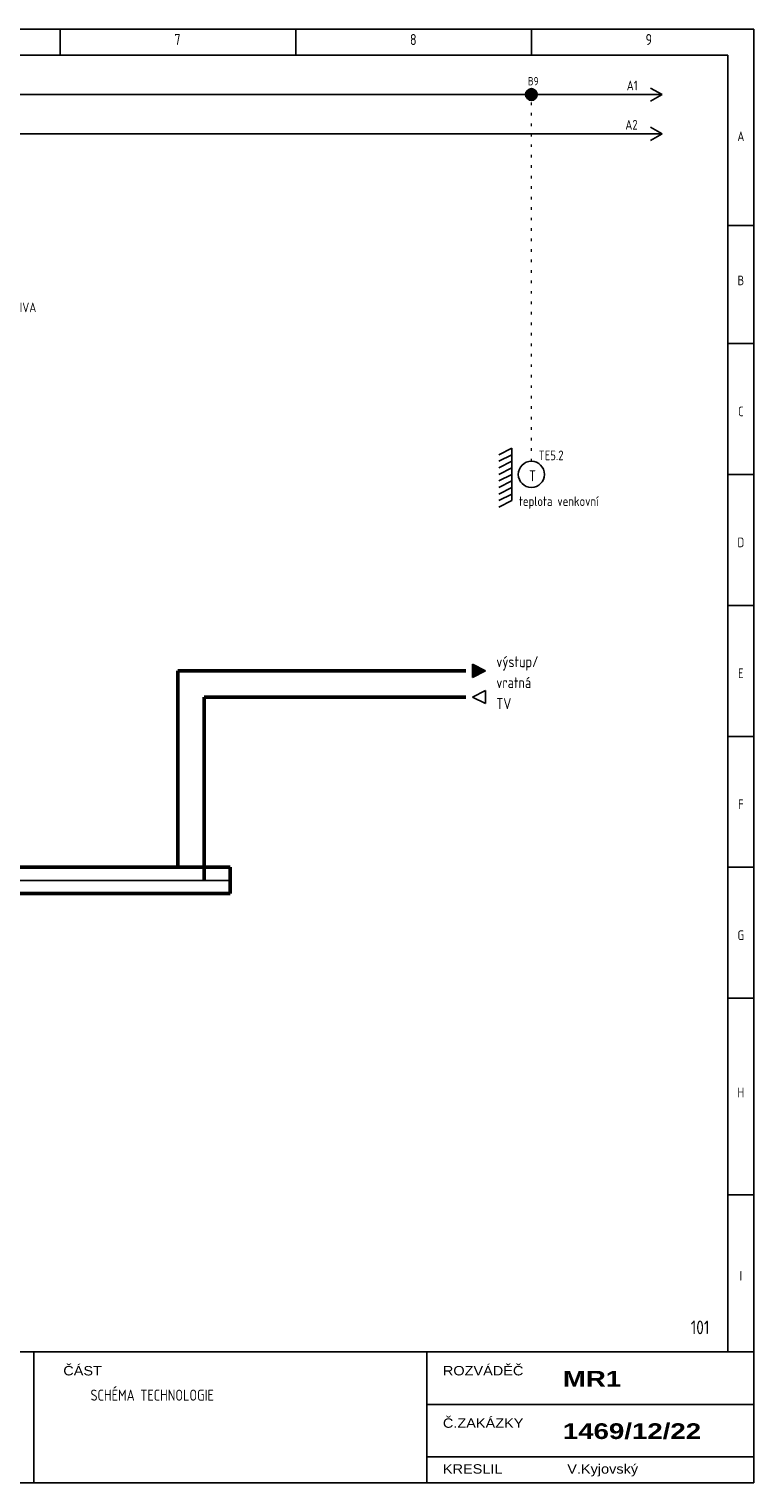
# Model space of a CAD drawing. Header units: millimetres. Extents: x 8 to 412, y 5 to 282.
# Tile 2 of 2: x 274 to 412, y 5 to 282. Entities that reach past the tile are written whole.
import ezdxf
from ezdxf.enums import TextEntityAlignment as Align

# ---------------------------------------------------------------- set-up
doc = ezdxf.new("R2010")
doc.units = ezdxf.units.MM
doc.linetypes.add('Caddy_Dot', pattern=[2, 0.5, -1.5])
doc.linetypes.add('Caddy_Solid', pattern=[0])
for name, color, linetype, lineweight in [('Caddy_1', 7, 'Caddy_Solid', 25), ('Caddy_2', 7, 'Caddy_Solid', 50), ('Caddy_4', 7, 'Caddy_Dot', 18)]:
    doc.layers.add(name, color=color, linetype=linetype, lineweight=lineweight)
doc.styles.add('Caddy_Arial', font='arial.ttf', dxfattribs={"width": 1.1})
doc.styles.add('Caddy_Arial Black', font='ariblk.ttf', dxfattribs={"width": 1.1})
doc.styles.add('Caddy_Vectorfont1p', font='isocp___.ttf', dxfattribs={"width": 0.9})

# ---------------------------------------------------------------- blocks, each defined once
blk = doc.blocks.new('1F206CF58D80')
at = {"layer": 'Caddy_1', "color": 7, "linetype": 'Caddy_Solid', "lineweight": 25}
for p, q in [((7.5, 282.5), (412.5, 282.5)), ((280, 282.5), (280, 277.5)), ((325, 282.5), (325, 277.5)), ((370, 282.5), (370, 277.5)), ((412.5, 5), (412.5, 282.5)), ((12.5, 277.5), (407.5, 277.5)), ((407.5, 277.5), (407.5, 30)), ((407.5, 245), (412.5, 245)), ((407.5, 222.5), (412.5, 222.5)), ((412.5, 222.5), (407.5, 222.5)), ((411.5, 222.5), (410.5, 222.5)), ((412.5, 197.5), (407.5, 197.5)), ((407.5, 197.5), (412.5, 197.5)), ((412.5, 172.5), (407.5, 172.5)), ((407.5, 172.5), (412.5, 172.5)), ((412.5, 147.5), (407.5, 147.5)), ((407.5, 147.5), (412.5, 147.5)), ((412.5, 122.5), (407.5, 122.5)), ((407.5, 122.5), (412.5, 122.5)), ((407.5, 97.5), (412.5, 97.5)), ((412.5, 60), (407.5, 60)), ((7.5, 30), (412.5, 30)), ((275, 30), (275, 5)), ((350, 30), (350, 5)), ((350, 20), (412.5, 20)), ((350, 10), (412.5, 10)), ((7.5, 5), (412.5, 5))]:
    blk.add_line(p, q, dxfattribs=at)
at = {"layer": 'Caddy_1', "color": 7, "lineweight": 25}
for s, height, style, width, p in [('7', 2.1, 'Caddy_Vectorfont1p', 0.9, (301.8, 279.45)), ('8', 2.1, 'Caddy_Vectorfont1p', 0.9, (346.8, 279.45)), ('9', 2.1, 'Caddy_Vectorfont1p', 0.9, (391.8, 279.45)), ('ČÁST', 1.8, 'Caddy_Arial', 1.1, (280.6, 25.52)), ('ROZVÁDĚČ', 1.8, 'Caddy_Arial', 1.1, (353.1, 25.52)), ('MR1', 3, 'Caddy_Arial Black', 1.1, (376, 23.38)), ('SCHÉMA TECHNOLOGIE', 2.1, 'Caddy_Vectorfont1p', 0.9, (285.8, 20.7)), ('Č.ZAKÁZKY', 1.8, 'Caddy_Arial', 1.1, (353.1, 15.52)), ('1469/12/22', 3, 'Caddy_Arial Black', 1.1, (376, 13.38)), ('KRESLIL', 1.8, 'Caddy_Arial', 1.1, (353.1, 6.77)), ('V.Kyjovský', 1.8, 'Caddy_Arial', 1.1, (376.85, 6.77))]:
    blk.add_text(s, height=height, dxfattribs=dict(at, style=style, width=width)).set_placement(p)
at = {"layer": 'Caddy_1', "color": 7, "lineweight": 25, "style": 'Caddy_Vectorfont1p', "width": 0.9}
for s, p in [('A', (410, 261.11)), ('B', (410, 233.61)), ('C', (410, 208.61)), ('D', (410, 183.61)), ('E', (410, 158.61)), ('F', (410, 133.61)), ('G', (410, 108.61)), ('H', (410, 78.61)), ('I', (410, 43.61))]:
    blk.add_text(s, height=1.84, dxfattribs=at).set_placement(p, align=Align.CENTER)
at = {"layer": 'Caddy_1', "color": 1, "lineweight": 25, "true_color": 0xff0000, "style": 'Caddy_Vectorfont1p', "width": 0.9}
blk.add_text('101', height=2.625, dxfattribs=at).set_placement((404, 33.38), align=Align.RIGHT)
blk = doc.blocks.new('896068645944')
at = {"layer": 'Caddy_1', "color": 7, "linetype": 'Caddy_Solid', "lineweight": 25}
for q in [(392.75, 271.25), (392.75, 268.75)]:
    blk.add_line((395, 270), q, dxfattribs=at)
at = {"layer": 'Caddy_1', "color": 7, "lineweight": 25, "style": 'Caddy_Vectorfont1p', "width": 0.9}
blk.add_attdef('$TAG160010', text='', height=1.84, dxfattribs=at).set_placement((390.29, 270.81), align=Align.RIGHT)
blk = doc.blocks.new('378B28EF3844')
at = {"layer": 'Caddy_1', "color": 7, "linetype": 'Caddy_Solid', "lineweight": 25}
for q in [(392.75, 263.75), (392.75, 261.25)]:
    blk.add_line((395, 262.5), q, dxfattribs=at)
at = {"layer": 'Caddy_1', "color": 7, "lineweight": 25, "style": 'Caddy_Vectorfont1p', "width": 0.9}
blk.add_attdef('$TAG160010', text='', height=1.84, dxfattribs=at).set_placement((390.29, 263.31), align=Align.RIGHT)
blk = doc.blocks.new('82C066FF8DED')
at = {"layer": 'Caddy_1', "color": 7, "linetype": 'Caddy_Solid', "lineweight": 25}
for p, q in [((366.25, 202.5), (363.75, 201.25)), ((366.25, 201.25), (363.75, 200)), ((366.25, 200), (363.75, 198.75)), ((366.25, 202.5), (366.25, 192.5)), ((366.25, 198.75), (363.75, 197.5)), ((366.25, 197.5), (363.75, 196.25)), ((366.25, 196.25), (363.75, 195)), ((366.25, 195), (363.75, 193.75)), ((366.25, 193.75), (363.75, 192.5)), ((366.25, 192.5), (363.75, 191.25))]:
    blk.add_line(p, q, dxfattribs=at)
blk.add_circle((370, 197.5), 2.5, dxfattribs=at)
at = {"layer": 'Caddy_1', "color": 7, "lineweight": 25, "style": 'Caddy_Vectorfont1p', "width": 0.9}
blk.add_text('T', height=2.1, dxfattribs=at).set_placement((369.55, 196.2))
for tag, p in [('$TAG160010', (371.37, 200.21)), ('$TAG160030', (367.62, 191.46))]:
    blk.add_attdef(tag, p, '', height=1.84, dxfattribs=at)
blk = doc.blocks.new('215B253E8AE3')
at = {"layer": 'Caddy_1'}
blk.add_hatch(color=7, dxfattribs=at).paths.add_polyline_path([(361.25, 160), (358.75, 158.75), (358.75, 161.25)])
at = {"layer": 'Caddy_1', "color": 7, "linetype": 'Caddy_Solid', "lineweight": 25}
for p, q in [((358.75, 158.75), (358.75, 161.25)), ((358.75, 161.25), (361.25, 160)), ((361.25, 160), (358.75, 158.75))]:
    blk.add_line(p, q, dxfattribs=at)
blk = doc.blocks.new('5DCBA859C1D1')
at = {"layer": 'Caddy_1', "color": 7, "linetype": 'Caddy_Solid', "lineweight": 25}
for p, q in [((361.25, 156.25), (358.75, 155)), ((361.25, 153.75), (361.25, 156.25)), ((358.75, 155), (361.25, 153.75))]:
    blk.add_line(p, q, dxfattribs=at)
blk = doc.blocks.new('A932AC081104')
at = {"layer": 'Caddy_1', "color": 7, "lineweight": 25, "style": 'Caddy_Vectorfont1p', "width": 0.9}
blk.add_attdef('$TAG160010', (260.7, 249.36), '', height=1.84, dxfattribs=at)
blk = doc.blocks.new('C38DED5F783F')
at = {"layer": 'Caddy_1', "color": 7, "linetype": 'Caddy_Solid', "lineweight": 50}
for p, q in [((260.8, 243.3), (261.8, 244.3)), ((258.2, 240.7), (259.2, 241.7))]:
    blk.add_line(p, q, dxfattribs=at)
at = {"layer": 'Caddy_1', "color": 7, "linetype": 'Caddy_Solid', "lineweight": 9}
for p, q in [((261, 243.6), (259, 241.4)), ((261, 241.4), (259, 243.6))]:
    blk.add_line(p, q, dxfattribs=at)
at = {"layer": 'Caddy_1', "color": 7, "linetype": 'Caddy_Solid', "lineweight": 25}
blk.add_circle((260, 242.5), 2.5, dxfattribs=at)
at = {"layer": 'Caddy_1', "color": 7, "linetype": 'Caddy_Solid', "lineweight": 9}
blk.add_circle((260, 242.5), 1.5, dxfattribs=at)
at = {"layer": 'Caddy_1', "color": 7, "lineweight": 25, "style": 'Caddy_Vectorfont1p', "width": 0.9}
for tag, p in [('$TAG160010', (260.7, 245.61)), ('$TAG160030', (255.7, 236.11)), ('$TAG165200', (255.4, 232.21)), ('$TAG165205', (255.4, 228.46))]:
    blk.add_attdef(tag, p, '', height=1.84, dxfattribs=at)
blk = doc.blocks.new('F5CF8C55C786')
at = {"layer": 'Caddy_1'}
ref = blk.add_blockref('A932AC081104', (0, 0, 1), dxfattribs=at)
ref.add_attrib('$TAG160010', 'HL8.1', (260.7, 249.36), dxfattribs={"color": 7, "lineweight": 25, "height": 1.838, "style": 'Caddy_Vectorfont1p', "width": 0.9})
ref = blk.add_blockref('C38DED5F783F', (0, 0, 1), dxfattribs=at)
ref.add_attrib('$TAG160010', 'SA8.1', (260.7, 245.61), dxfattribs={"color": 7, "lineweight": 25, "height": 1.838, "style": 'Caddy_Vectorfont1p', "width": 0.9})
ref.add_attrib('$TAG160030', 'ZAP 0 AUT', (255.7, 236.11), dxfattribs={"color": 7, "lineweight": 25, "height": 1.838, "style": 'Caddy_Vectorfont1p', "width": 0.9})
ref.add_attrib('$TAG165200', 'ČERPADLO M3.1', (255.4, 232.21), dxfattribs={"color": 7, "lineweight": 25, "height": 1.8375, "style": 'Caddy_Vectorfont1p', "width": 0.9})
ref.add_attrib('$TAG165205', 'ÚT4 ADMINISTRATIVA', (255.4, 228.46), dxfattribs={"color": 7, "lineweight": 25, "height": 1.8375, "style": 'Caddy_Vectorfont1p', "width": 0.9})

msp = doc.modelspace()

# ---------------------------------------------------------------- hatches: boundary and pattern name
at = {"layer": 'Caddy_1'}
h = msp.add_hatch(dxfattribs=at)
h.set_pattern_fill('_USER', scale=0.1, angle=28.6479, style=0, double=1, pattern_type=0)
h.set_pattern_definition([(28.64789, (0, 0), (-0.047942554, 0.087758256), []), (118.64789, (0, 0), (-0.087758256, -0.047942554), [])])
edge = h.paths.add_edge_path(flags=0)
edge.add_arc((370, 270), 1, 0, 360)

# ---------------------------------------------------------------- linework, layer by layer
at = {"layer": 'Caddy_1', "color": 7, "linetype": 'Caddy_Solid', "lineweight": 25}
for p, q in [((370, 270), (162.5, 270)), ((370, 270), (395, 270)), ((252.5, 262.5), (395, 262.5)), ((72.5, 120), (312.5, 120))]:
    msp.add_line(p, q, dxfattribs=at)
at = {"layer": 'Caddy_1', "color": 7, "lineweight": 40}
msp.add_circle((370, 270), 1, dxfattribs=at)
at = {"layer": 'Caddy_2', "color": 7, "linetype": 'Caddy_Solid', "lineweight": 50}
for p, q in [((302.5, 122.5), (302.5, 160)), ((302.5, 160), (357.5, 160)), ((307.5, 120), (307.5, 155)), ((307.5, 155), (357.5, 155)), ((72.5, 122.5), (312.5, 122.5)), ((312.5, 122.5), (312.5, 117.5)), ((72.5, 117.5), (312.5, 117.5))]:
    msp.add_line(p, q, dxfattribs=at)
at = {"layer": 'Caddy_4', "color": 7, "linetype": 'Caddy_Dot', "lineweight": 18}
msp.add_line((370, 200), (370, 270), dxfattribs=at)

# ---------------------------------------------------------------- block references
at = {"layer": 'Caddy_1'}
for name in ['1F206CF58D80', 'F5CF8C55C786', '215B253E8AE3', '5DCBA859C1D1']:
    msp.add_blockref(name, (0, 0, 1), dxfattribs=at)
ref = msp.add_blockref('896068645944', (0, 0, 1), dxfattribs=at)
ref.add_attrib('$TAG160010', 'A1', dxfattribs={"color": 7, "lineweight": 25, "height": 1.838, "style": 'Caddy_Vectorfont1p', "width": 0.9}).set_placement((390.29, 270.81), align=Align.RIGHT)
ref = msp.add_blockref('378B28EF3844', (0, 0, 1), dxfattribs=at)
ref.add_attrib('$TAG160010', 'A2', dxfattribs={"color": 7, "lineweight": 25, "height": 1.838, "style": 'Caddy_Vectorfont1p', "width": 0.9}).set_placement((390.29, 263.31), align=Align.RIGHT)
ref = msp.add_blockref('82C066FF8DED', (0, 0, 1), dxfattribs=at)
ref.add_attrib('$TAG160010', 'TE5.2', (371.37, 200.21), dxfattribs={"color": 7, "lineweight": 25, "height": 1.838, "style": 'Caddy_Vectorfont1p', "width": 0.9})
ref.add_attrib('$TAG160030', 'teplota venkovní', (367.62, 191.46), dxfattribs={"color": 7, "lineweight": 25, "height": 1.8375, "style": 'Caddy_Vectorfont1p', "width": 0.9})

# ---------------------------------------------------------------- texts
at = {"layer": 'Caddy_1', "color": 7, "lineweight": 25, "style": 'Caddy_Vectorfont1p', "width": 0.9}
for s, height, p in [('B9', 1.575, (369.35, 271.77)), ('výstup/', 2.1, (363.3, 160.7)), ('vratná', 2.1, (363.3, 156.7)), ('TV', 2.1, (363.3, 152.7))]:
    msp.add_text(s, height=height, dxfattribs=at).set_placement(p)

doc.saveas('drawing.dxf')
